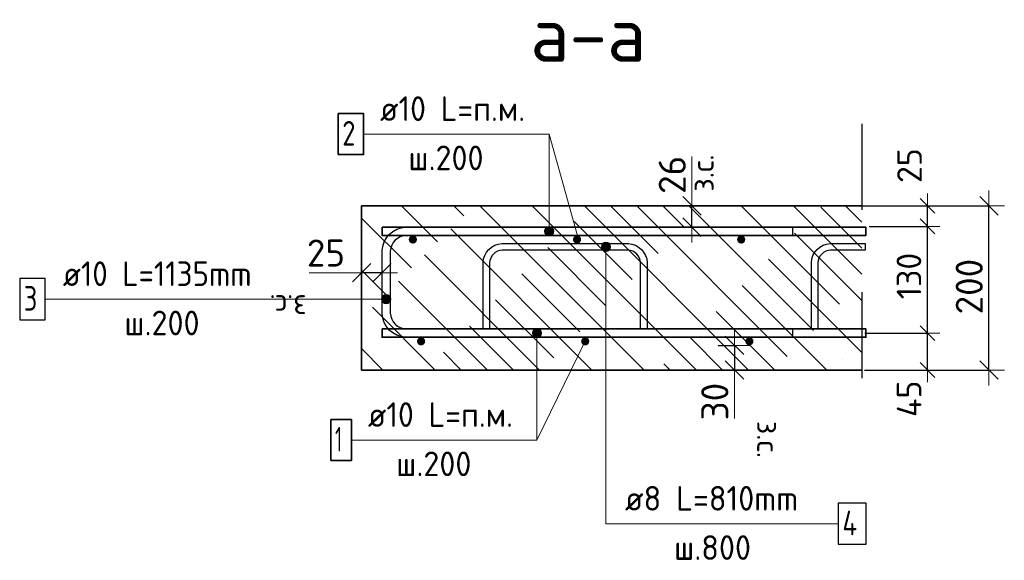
# Model space of a CAD drawing. Header units: metres. Extents: x -38 to 89, y -15 to 19.
# Tile 109 of 120: x 71.745 to 72.944, y 8.085 to 8.744. Entities that reach past the tile are written whole.
import ezdxf

# ---------------------------------------------------------------- set-up
doc = ezdxf.new("R2010")
doc.units = ezdxf.units.M
doc.header["$PDMODE"] = 65
doc.linetypes.add('______4', pattern=[0.135, 0.105, -0.03])
for name, color, linetype, lineweight in [('XR$5$Арм. стержнями верхней зоны', 180, 'Continuous', 35), ('XR$5$Арм. стержнями нижней зоны', 180, 'Continuous', 35), ('XR$5$Арм.стержн. Арматура края', 96, 'Continuous', 35), ('XR$5$ВК__отв в полу 1-2 эт', 220, 'Continuous', 25), ('XR$5$Размерная линия (1)', 7, 'Continuous', 13), ('XR$5$Размерная линия_ общее', 7, 'Continuous', 13)]:
    doc.layers.add(name, color=color, linetype=linetype, lineweight=lineweight)
doc.layers.add('XR$5$Арм.стержн. Фиксатор', color=7, linetype='Continuous', lineweight=35, true_color=0x501e0f)
doc.styles.add('ISOCPEUR', font='txt')
doc.dimstyles.new('DIMSTYLE_15', dxfattribs={"dimtxt": 0.033, "dimasz": 0.0375, "dimexe": 0, "dimexo": 0, "dimgap": 0.0165, "dimtad": 2, "dimdec": 0, "dimlfac": 1000, "dimrnd": 1, "dimzin": 12, "dimdsep": 46, "dimtxsty": 'ISOCPEUR', "dimblk1": 'ALL_ML_STRICH', "dimblk2": 'ALL_ML_STRICH', "dimsah": 1, "dimcen": 0, "dimclrd": 7, "dimclre": 256, "dimclrt": 7, "dimadec": 0, "dimazin": 0, "dimtfac": 1, "dimtdec": 0, "dimtix": 1, "dimtmove": 2, "dimatfit": 3, "dimfxl": 0, "dimtzin": 0, "dimlwd": 0, "dimlwe": -3, "dimarcsym": 0})
doc.dimstyles.new('DIMSTYLE_21', dxfattribs={"dimtxt": 0.03, "dimasz": 0.03, "dimexe": 0, "dimexo": 0, "dimgap": 0.015, "dimtad": 2, "dimdec": 0, "dimlfac": 1000, "dimrnd": 1, "dimzin": 12, "dimdsep": 46, "dimtxsty": 'ISOCPEUR', "dimblk1": 'ALL_ML_STRICH', "dimblk2": 'ALL_ML_STRICH', "dimsah": 1, "dimcen": 0, "dimclrd": 7, "dimclre": 256, "dimclrt": 7, "dimadec": 0, "dimazin": 0, "dimtfac": 1, "dimtdec": 0, "dimtix": 1, "dimtmove": 2, "dimatfit": 3, "dimfxl": 0, "dimtvp": 1.2, "dimtzin": 0, "dimlwd": 0, "dimlwe": -3, "dimarcsym": 0})
doc.dimstyles.new('DIMSTYLE_22', dxfattribs={"dimtxt": 0.03, "dimasz": 0.03, "dimexe": 0, "dimexo": 0, "dimgap": 0.015, "dimtad": 2, "dimdec": 0, "dimlfac": 1000, "dimrnd": 1, "dimzin": 12, "dimdsep": 46, "dimtxsty": 'ISOCPEUR', "dimblk1": 'ALL_ML_STRICH', "dimblk2": 'ALL_ML_STRICH', "dimsah": 1, "dimcen": 0, "dimclrd": 7, "dimclre": 256, "dimclrt": 7, "dimadec": 0, "dimazin": 0, "dimtfac": 1, "dimtdec": 0, "dimtix": 1, "dimtmove": 2, "dimatfit": 3, "dimfxl": 0, "dimtzin": 0, "dimlwd": 0, "dimlwe": -3, "dimarcsym": 0})
doc.dimstyles.new('DIMSTYLE_23', dxfattribs={"dimtxt": 0.03, "dimasz": 0.03, "dimexe": 0, "dimexo": 0, "dimgap": 0.015, "dimtad": 2, "dimdec": 0, "dimlfac": 1000, "dimrnd": 1, "dimzin": 12, "dimdsep": 46, "dimtxsty": 'ISOCPEUR', "dimblk1": 'ALL_ML_STRICH', "dimblk2": 'ALL_ML_STRICH', "dimsah": 1, "dimcen": 0, "dimclrd": 7, "dimclre": 256, "dimclrt": 7, "dimadec": 0, "dimazin": 0, "dimtfac": 1, "dimtdec": 0, "dimtix": 1, "dimtmove": 2, "dimatfit": 3, "dimfxl": 0, "dimtvp": 1.2, "dimtzin": 0, "dimlwd": 0, "dimlwe": -3, "dimarcsym": 0})
doc.dimstyles.new('DIMSTYLE_24', dxfattribs={"dimtxt": 0.033, "dimasz": 0.0375, "dimexe": 0, "dimexo": 0, "dimgap": 0.0165, "dimtad": 2, "dimdec": 0, "dimlfac": 1000, "dimrnd": 1, "dimzin": 12, "dimdsep": 46, "dimtxsty": 'ISOCPEUR', "dimblk1": 'ALL_ML_STRICH', "dimblk2": 'ALL_ML_STRICH', "dimsah": 1, "dimcen": 0, "dimclrd": 7, "dimclre": 256, "dimclrt": 7, "dimadec": 0, "dimazin": 0, "dimtfac": 1, "dimtdec": 0, "dimtix": 1, "dimtmove": 2, "dimatfit": 3, "dimfxl": 0, "dimtvp": 1.2, "dimtzin": 0, "dimlwd": 0, "dimlwe": -3, "dimarcsym": 0})
doc.dimstyles.new('DIMSTYLE_25', dxfattribs={"dimtxt": 0.033, "dimasz": 0.0375, "dimexe": 0, "dimexo": 0, "dimgap": 0.0165, "dimtad": 2, "dimdec": 0, "dimlfac": 1000, "dimrnd": 1, "dimzin": 12, "dimdsep": 46, "dimtxsty": 'ISOCPEUR', "dimblk1": 'ALL_ML_STRICH', "dimblk2": 'ALL_ML_STRICH', "dimsah": 1, "dimcen": 0, "dimclrd": 7, "dimclre": 256, "dimclrt": 7, "dimadec": 0, "dimazin": 0, "dimtfac": 1, "dimtdec": 0, "dimtix": 1, "dimtmove": 2, "dimatfit": 3, "dimfxl": 0, "dimtvp": 1.2, "dimtzin": 0, "dimlwd": 0, "dimlwe": -3, "dimarcsym": 0})

# ---------------------------------------------------------------- blocks, each defined once
blk = doc.blocks.new('ALL_ML_STRICH')
at = {"color": 0, "linetype": 'ByBlock', "lineweight": -2}
for p, q in [((0, -0.5), (0, 0.5)), ((-1, 0), (0.5, 0)), ((-0.3, -0.3), (0.3, 0.3))]:
    blk.add_line(p, q, dxfattribs=at)
blk = doc.blocks.new('*D682')
at = {"layer": 'DEFPOINTS', "color": 7, "linetype": 'Continuous', "lineweight": 13, "transparency": 33554687}
for p in [(72.7546, 8.3618), (72.7708, 8.3168), (72.8507, 8.3168)]:
    blk.add_point(p, dxfattribs=at)
at = {"layer": 'XR$5$Размерная линия (1)', "color": 9, "linetype": 'Continuous', "lineweight": -2, "true_color": 0xc7c7c7, "transparency": 33554687}
for p, q in [((72.7746, 8.3618), (72.8507, 8.3618)), ((72.7908, 8.3168), (72.8507, 8.3168))]:
    blk.add_line(p, q, dxfattribs=at)
at = {"layer": 'XR$5$Размерная линия (1)', "color": 7, "linetype": 'Continuous', "lineweight": -2, "transparency": 33554687}
blk.add_line((72.8507, 8.3168), (72.8507, 8.3618), dxfattribs=at)
at = {"layer": 'XR$5$Размерная линия (1)', "color": 7, "linetype": 'Continuous', "lineweight": 13, "transparency": 33554687, "xscale": 0.03, "yscale": 0.03, "zscale": 0.03}
for p, rotation in [((72.8507, 8.3618), 90), ((72.8507, 8.3168), 270)]:
    blk.add_blockref('ALL_ML_STRICH', p, dxfattribs=dict(at, rotation=rotation))
at = {"layer": 'XR$5$Размерная линия (1)', "color": 7, "linetype": 'Continuous', "lineweight": 13, "transparency": 33554687, "insert": (72.8284, 8.2817), "char_height": 0.03, "width": 0.06, "attachment_point": 5, "rotation": 90, "style": 'ISOCPEUR'}
blk.add_mtext('\\A1;{45}', dxfattribs=at)
blk = doc.blocks.new('*D683')
at = {"layer": 'DEFPOINTS', "color": 7, "linetype": 'Continuous', "lineweight": 13, "transparency": 33554687}
for p in [(72.7596, 8.4918), (72.7546, 8.3618), (72.8507, 8.3618)]:
    blk.add_point(p, dxfattribs=at)
at = {"layer": 'XR$5$Размерная линия (1)', "color": 9, "linetype": 'Continuous', "lineweight": -2, "true_color": 0xc7c7c7, "transparency": 33554687}
for p, q in [((72.7796, 8.4918), (72.8507, 8.4918)), ((72.7746, 8.3618), (72.8507, 8.3618))]:
    blk.add_line(p, q, dxfattribs=at)
at = {"layer": 'XR$5$Размерная линия (1)', "color": 7, "linetype": 'Continuous', "lineweight": -2, "transparency": 33554687}
blk.add_line((72.8507, 8.3618), (72.8507, 8.4918), dxfattribs=at)
at = {"layer": 'XR$5$Размерная линия (1)', "color": 7, "linetype": 'Continuous', "lineweight": 13, "transparency": 33554687, "xscale": 0.03, "yscale": 0.03, "zscale": 0.03}
for p, rotation in [((72.8507, 8.4918), 90), ((72.8507, 8.3618), 270)]:
    blk.add_blockref('ALL_ML_STRICH', p, dxfattribs=dict(at, rotation=rotation))
at = {"layer": 'XR$5$Размерная линия (1)', "color": 7, "linetype": 'Continuous', "lineweight": 13, "transparency": 33554687, "insert": (72.8282, 8.4313), "char_height": 0.03, "width": 0.09, "attachment_point": 5, "rotation": 90, "style": 'ISOCPEUR'}
blk.add_mtext('\\A1;{130}', dxfattribs=at)
blk = doc.blocks.new('*D684')
at = {"layer": 'DEFPOINTS', "color": 7, "linetype": 'Continuous', "lineweight": 13, "transparency": 33554687}
for p in [(72.7471, 8.5168), (72.7596, 8.4918), (72.8507, 8.4918)]:
    blk.add_point(p, dxfattribs=at)
at = {"layer": 'XR$5$Размерная линия (1)', "color": 9, "linetype": 'Continuous', "lineweight": -2, "true_color": 0xc7c7c7, "transparency": 33554687}
for p, q in [((72.7671, 8.5168), (72.8507, 8.5168)), ((72.7796, 8.4918), (72.8507, 8.4918))]:
    blk.add_line(p, q, dxfattribs=at)
at = {"layer": 'XR$5$Размерная линия (1)', "color": 7, "linetype": 'Continuous', "lineweight": -2, "transparency": 33554687}
blk.add_line((72.8507, 8.4918), (72.8507, 8.5168), dxfattribs=at)
at = {"layer": 'XR$5$Размерная линия (1)', "color": 7, "linetype": 'Continuous', "lineweight": 13, "transparency": 33554687, "xscale": 0.03, "yscale": 0.03, "zscale": 0.03}
for p, rotation in [((72.8507, 8.5168), 90), ((72.8507, 8.4918), 270)]:
    blk.add_blockref('ALL_ML_STRICH', p, dxfattribs=dict(at, rotation=rotation))
at = {"layer": 'XR$5$Размерная линия (1)', "color": 7, "linetype": 'Continuous', "lineweight": 13, "transparency": 33554687, "insert": (72.8289, 8.5658), "char_height": 0.03, "width": 0.06, "attachment_point": 5, "rotation": 90, "style": 'ISOCPEUR'}
blk.add_mtext('\\A1;{25}', dxfattribs=at)
blk = doc.blocks.new('*D685')
at = {"layer": 'DEFPOINTS', "color": 7, "linetype": 'Continuous', "lineweight": 13, "transparency": 33554687}
for p in [(72.7541, 8.5168), (72.7541, 8.3168), (72.9257, 8.3168)]:
    blk.add_point(p, dxfattribs=at)
at = {"layer": 'XR$5$Размерная линия_ общее', "color": 253, "linetype": 'Continuous', "lineweight": -2, "true_color": 0xa0a0a0, "transparency": 33554687}
for p, q in [((72.7741, 8.5168), (72.9257, 8.5168)), ((72.7741, 8.3168), (72.9257, 8.3168))]:
    blk.add_line(p, q, dxfattribs=at)
at = {"layer": 'XR$5$Размерная линия_ общее', "color": 7, "linetype": 'Continuous', "lineweight": -2, "transparency": 33554687}
blk.add_line((72.9257, 8.3168), (72.9257, 8.5168), dxfattribs=at)
at = {"layer": 'XR$5$Размерная линия_ общее', "color": 7, "linetype": 'Continuous', "lineweight": 13, "transparency": 33554687, "xscale": 0.0375, "yscale": 0.0375, "zscale": 0.0375}
for p, rotation in [((72.9257, 8.5168), 90), ((72.9257, 8.3168), 270)]:
    blk.add_blockref('ALL_ML_STRICH', p, dxfattribs=dict(at, rotation=rotation))
at = {"layer": 'XR$5$Размерная линия_ общее', "color": 7, "linetype": 'Continuous', "lineweight": 13, "transparency": 33554687, "insert": (72.9017, 8.4184), "char_height": 0.033, "width": 0.099, "attachment_point": 5, "rotation": 90, "style": 'ISOCPEUR'}
blk.add_mtext('\\A1;{200}', dxfattribs=at)
blk = doc.blocks.new('*D686')
at = {"layer": 'DEFPOINTS', "color": 7, "linetype": 'Continuous', "lineweight": 13, "transparency": 33554687}
for p in [(72.5757, 8.3468), (72.6157, 8.3468), (72.5757, 8.3168)]:
    blk.add_point(p, dxfattribs=at)
at = {"layer": 'XR$5$Размерная линия_ общее', "color": 253, "linetype": 'Continuous', "lineweight": -2, "true_color": 0xa0a0a0, "transparency": 33554687}
for p, q in [((72.5957, 8.3468), (72.6157, 8.3468)), ((72.5957, 8.3168), (72.6157, 8.3168))]:
    blk.add_line(p, q, dxfattribs=at)
at = {"layer": 'XR$5$Размерная линия_ общее', "color": 7, "linetype": 'Continuous', "lineweight": -2, "transparency": 33554687}
blk.add_line((72.6157, 8.3468), (72.6157, 8.3168), dxfattribs=at)
at = {"layer": 'XR$5$Размерная линия_ общее', "color": 7, "linetype": 'Continuous', "lineweight": 13, "transparency": 33554687, "xscale": 0.0375, "yscale": 0.0375, "zscale": 0.0375}
for p, rotation in [((72.6157, 8.3468), 90), ((72.6157, 8.3168), 270)]:
    blk.add_blockref('ALL_ML_STRICH', p, dxfattribs=dict(at, rotation=rotation))
at = {"layer": 'XR$5$Размерная линия_ общее', "color": 7, "linetype": 'Continuous', "lineweight": 13, "transparency": 33554687, "insert": (72.5917, 8.2783), "char_height": 0.033, "width": 0.066, "attachment_point": 5, "rotation": 90, "style": 'ISOCPEUR'}
blk.add_mtext('\\A1;{30}', dxfattribs=at)
at = {"layer": 'XR$5$Размерная линия_ общее', "color": 7, "linetype": 'Continuous', "lineweight": 13, "transparency": 33554687, "insert": (72.6702, 8.2548), "char_height": 0.027, "width": 0.00135, "attachment_point": 1, "rotation": 270, "line_spacing_factor": 0.60241, "style": 'ISOCPEUR'}
blk.add_mtext('з.с.', dxfattribs=at)
blk = doc.blocks.new('*D687')
at = {"layer": 'DEFPOINTS', "color": 7, "linetype": 'Continuous', "lineweight": 13, "transparency": 33554687}
for p in [(72.1863, 8.4353), (72.1863, 8.4003), (72.1613, 8.3953)]:
    blk.add_point(p, dxfattribs=at)
at = {"layer": 'XR$5$Размерная линия_ общее', "color": 253, "linetype": 'Continuous', "lineweight": -2, "true_color": 0xa0a0a0, "transparency": 33554687}
for p, q in [((72.1613, 8.4153), (72.1613, 8.4353)), ((72.1863, 8.4203), (72.1863, 8.4353))]:
    blk.add_line(p, q, dxfattribs=at)
at = {"layer": 'XR$5$Размерная линия_ общее', "color": 7, "linetype": 'Continuous', "lineweight": -2, "transparency": 33554687}
blk.add_line((72.1863, 8.4353), (72.1613, 8.4353), dxfattribs=at)
at = {"layer": 'XR$5$Размерная линия_ общее', "color": 7, "linetype": 'Continuous', "lineweight": 13, "transparency": 33554687, "xscale": 0.0375, "yscale": 0.0375, "zscale": 0.0375}
for p, rotation in [((72.1613, 8.4353), 180), ((72.1863, 8.4353), 360)]:
    blk.add_blockref('ALL_ML_STRICH', p, dxfattribs=dict(at, rotation=rotation))
at = {"layer": 'XR$5$Размерная линия_ общее', "color": 7, "linetype": 'Continuous', "lineweight": 13, "transparency": 33554687, "insert": (72.1179, 8.4593), "char_height": 0.033, "width": 0.066, "attachment_point": 5, "style": 'ISOCPEUR'}
blk.add_mtext('\\A1;{25}', dxfattribs=at)
at = {"layer": 'XR$5$Размерная линия_ общее', "color": 7, "linetype": 'Continuous', "lineweight": 13, "transparency": 33554687, "insert": (72.0943, 8.3811), "char_height": 0.027, "width": 0.00135, "attachment_point": 1, "rotation": 180, "line_spacing_factor": 0.60241, "style": 'ISOCPEUR'}
blk.add_mtext('з.с.', dxfattribs=at)
blk = doc.blocks.new('*D831')
at = {"layer": 'DEFPOINTS', "color": 7, "linetype": 'Continuous', "lineweight": 13, "transparency": 33554687}
for p in [(72.5238, 8.5168), (72.5238, 8.4908), (72.5638, 8.4908)]:
    blk.add_point(p, dxfattribs=at)
at = {"layer": 'XR$5$Размерная линия_ общее', "color": 253, "linetype": 'Continuous', "lineweight": -2, "true_color": 0xa0a0a0, "transparency": 33554687}
for p, q in [((72.5438, 8.5168), (72.5638, 8.5168)), ((72.5438, 8.4908), (72.5638, 8.4908))]:
    blk.add_line(p, q, dxfattribs=at)
at = {"layer": 'XR$5$Размерная линия_ общее', "color": 7, "linetype": 'Continuous', "lineweight": -2, "transparency": 33554687}
blk.add_line((72.5638, 8.4908), (72.5638, 8.5168), dxfattribs=at)
at = {"layer": 'XR$5$Размерная линия_ общее', "color": 7, "linetype": 'Continuous', "lineweight": 13, "transparency": 33554687, "xscale": 0.0375, "yscale": 0.0375, "zscale": 0.0375}
for p, rotation in [((72.5638, 8.5168), 90), ((72.5638, 8.4908), 270)]:
    blk.add_blockref('ALL_ML_STRICH', p, dxfattribs=dict(at, rotation=rotation))
at = {"layer": 'XR$5$Размерная линия_ общее', "color": 7, "linetype": 'Continuous', "lineweight": 13, "transparency": 33554687, "insert": (72.5633, 8.5341), "char_height": 0.027, "width": 0.00135, "attachment_point": 1, "rotation": 90, "line_spacing_factor": 0.60241, "style": 'ISOCPEUR'}
blk.add_mtext('з.с.', dxfattribs=at)
at = {"layer": 'XR$5$Размерная линия_ общее', "color": 7, "linetype": 'Continuous', "lineweight": 13, "transparency": 33554687, "insert": (72.5398, 8.5545), "char_height": 0.033, "width": 0.066, "attachment_point": 5, "rotation": 90, "style": 'ISOCPEUR'}
blk.add_mtext('\\A1;{26}', dxfattribs=at)

msp = doc.modelspace()

# ---------------------------------------------------------------- hatches: boundary and pattern name
at = {"linetype": 'Continuous', "lineweight": 13, "transparency": 33554687}
h = msp.add_hatch(dxfattribs=at)
h.set_pattern_fill('__________540', scale=0.015, style=0, pattern_type=2)
h.set_pattern_definition([(135, (0, 0), (-0.031819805, -0.031819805), [0.4, -0.05, 0, -0.05]), (135, (-0.01591, -0.01591), (-0.031819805, -0.031819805), [0.8, -0.1, 0.1, -0.1])])
h.paths.add_polyline_path([(72.1613, 8.5168), (72.1613, 8.3168), (72.7708, 8.3168), (72.7708, 8.5168)], flags=0)
at = {"layer": 'XR$5$Арм. стержнями верхней зоны', "linetype": 'Continuous', "lineweight": 13, "transparency": 33554687}
for points in [[(72.3947, 8.4886), (72.385, 8.4886), (72.3842, 8.4858)], [(72.3947, 8.4886), (72.3842, 8.4858), (72.3954, 8.4858)], [(72.3954, 8.4858), (72.3842, 8.4858), (72.385, 8.4829)], [(72.3926, 8.4906), (72.387, 8.4906), (72.385, 8.4886)], [(72.3926, 8.4906), (72.385, 8.4886), (72.3947, 8.4886)], [(72.3954, 8.4858), (72.385, 8.4829), (72.3947, 8.4829)], [(72.3947, 8.4829), (72.385, 8.4829), (72.387, 8.4809)], [(72.387, 8.4906), (72.3926, 8.4906), (72.3898, 8.4914)], [(72.3947, 8.4829), (72.387, 8.4809), (72.3926, 8.4809)], [(72.3926, 8.4809), (72.387, 8.4809), (72.3898, 8.4801)]]:
    msp.add_hatch(color=7, dxfattribs=at).paths.add_polyline_path(points)
at = {"layer": 'XR$5$Арм. стержнями верхней зоны', "linetype": 'Continuous', "lineweight": 35, "transparency": 33554687}
for points in [[(72.2288, 8.4758), (72.2284, 8.4777), (72.2274, 8.4793), (72.2257, 8.4804), (72.2238, 8.4808), (72.2219, 8.4804), (72.2203, 8.4793), (72.2192, 8.4777), (72.2188, 8.4758), (72.2192, 8.4738), (72.2203, 8.4722), (72.2219, 8.4711), (72.2238, 8.4708), (72.2257, 8.4711), (72.2274, 8.4722), (72.2284, 8.4738)], [(72.4288, 8.4758), (72.4284, 8.4777), (72.4274, 8.4793), (72.4257, 8.4804), (72.4238, 8.4808), (72.4219, 8.4804), (72.4203, 8.4793), (72.4192, 8.4777), (72.4188, 8.4758), (72.4192, 8.4738), (72.4203, 8.4722), (72.4219, 8.4711), (72.4238, 8.4708), (72.4257, 8.4711), (72.4274, 8.4722), (72.4284, 8.4738)], [(72.6288, 8.4758), (72.6284, 8.4777), (72.6274, 8.4793), (72.6257, 8.4804), (72.6238, 8.4808), (72.6219, 8.4804), (72.6203, 8.4793), (72.6192, 8.4777), (72.6188, 8.4758), (72.6192, 8.4738), (72.6203, 8.4722), (72.6219, 8.4711), (72.6238, 8.4708), (72.6257, 8.4711), (72.6274, 8.4722), (72.6284, 8.4738)]]:
    msp.add_hatch(color=4, dxfattribs=at).paths.add_polyline_path(points)
at = {"layer": 'XR$5$Арм. стержнями нижней зоны', "linetype": 'Continuous', "lineweight": 13, "transparency": 33554687}
for points in [[(72.3694, 8.3618), (72.3806, 8.3618), (72.3798, 8.3646)], [(72.3694, 8.3618), (72.3798, 8.3646), (72.3702, 8.3646)], [(72.3702, 8.3589), (72.3806, 8.3618), (72.3694, 8.3618)], [(72.3702, 8.3646), (72.3798, 8.3646), (72.3778, 8.3666)], [(72.3702, 8.3646), (72.3778, 8.3666), (72.3722, 8.3666)], [(72.3702, 8.3589), (72.3798, 8.3589), (72.3806, 8.3618)], [(72.3722, 8.3666), (72.3778, 8.3666), (72.375, 8.3674)], [(72.3722, 8.3569), (72.3798, 8.3589), (72.3702, 8.3589)], [(72.3722, 8.3569), (72.3778, 8.3569), (72.3798, 8.3589)], [(72.3778, 8.3569), (72.3722, 8.3569), (72.375, 8.3561)]]:
    msp.add_hatch(color=7, dxfattribs=at).paths.add_polyline_path(points)
at = {"layer": 'XR$5$Арм. стержнями нижней зоны', "linetype": 'Continuous', "lineweight": 35, "transparency": 33554687}
for points in [[(72.2388, 8.3518), (72.2384, 8.3537), (72.2374, 8.3553), (72.2357, 8.3564), (72.2338, 8.3568), (72.2319, 8.3564), (72.2303, 8.3553), (72.2292, 8.3537), (72.2288, 8.3518), (72.2292, 8.3498), (72.2303, 8.3482), (72.2319, 8.3471), (72.2338, 8.3468), (72.2357, 8.3471), (72.2374, 8.3482), (72.2384, 8.3498)], [(72.4388, 8.3518), (72.4384, 8.3537), (72.4374, 8.3553), (72.4357, 8.3564), (72.4338, 8.3568), (72.4319, 8.3564), (72.4303, 8.3553), (72.4292, 8.3537), (72.4288, 8.3518), (72.4292, 8.3498), (72.4303, 8.3482), (72.4319, 8.3471), (72.4338, 8.3468), (72.4357, 8.3471), (72.4374, 8.3482), (72.4384, 8.3498)], [(72.6388, 8.3518), (72.6384, 8.3537), (72.6374, 8.3553), (72.6357, 8.3564), (72.6338, 8.3568), (72.6319, 8.3564), (72.6303, 8.3553), (72.6292, 8.3537), (72.6288, 8.3518), (72.6292, 8.3498), (72.6303, 8.3482), (72.6319, 8.3471), (72.6338, 8.3468), (72.6357, 8.3471), (72.6374, 8.3482), (72.6384, 8.3498)]]:
    msp.add_hatch(color=4, dxfattribs=at).paths.add_polyline_path(points)
at = {"layer": 'XR$5$Арм.стержн. Арматура края', "linetype": 'Continuous', "lineweight": 13, "transparency": 33554687}
for points in [[(72.1865, 8.4003), (72.1865, 8.4059), (72.1857, 8.4031)], [(72.1865, 8.4059), (72.1885, 8.3982), (72.1885, 8.4079)], [(72.1865, 8.4059), (72.1865, 8.4003), (72.1885, 8.3982)], [(72.1885, 8.4079), (72.1913, 8.3975), (72.1913, 8.4087)], [(72.1885, 8.4079), (72.1885, 8.3982), (72.1913, 8.3975)], [(72.1913, 8.4087), (72.1913, 8.3975), (72.1941, 8.3982)], [(72.1913, 8.4087), (72.1941, 8.3982), (72.1941, 8.4079)], [(72.1941, 8.4079), (72.1941, 8.3982), (72.1962, 8.4003)], [(72.1941, 8.4079), (72.1962, 8.4003), (72.1962, 8.4059)], [(72.1962, 8.4059), (72.1962, 8.4003), (72.197, 8.4031)]]:
    msp.add_hatch(color=7, dxfattribs=at).paths.add_polyline_path(points)
at = {"layer": 'XR$5$Арм.стержн. Фиксатор', "linetype": 'Continuous', "lineweight": 13, "transparency": 33554687}
for points in [[(72.4534, 8.4668), (72.4647, 8.4668), (72.4639, 8.4696)], [(72.4534, 8.4668), (72.4639, 8.4696), (72.4542, 8.4696)], [(72.4542, 8.4696), (72.4639, 8.4696), (72.4619, 8.4716)], [(72.4542, 8.4696), (72.4619, 8.4716), (72.4563, 8.4716)], [(72.4563, 8.4716), (72.4619, 8.4716), (72.4591, 8.4724)], [(72.4542, 8.4639), (72.4647, 8.4668), (72.4534, 8.4668)], [(72.4542, 8.4639), (72.4639, 8.4639), (72.4647, 8.4668)], [(72.4563, 8.4619), (72.4639, 8.4639), (72.4542, 8.4639)], [(72.4563, 8.4619), (72.4619, 8.4619), (72.4639, 8.4639)], [(72.4619, 8.4619), (72.4563, 8.4619), (72.4591, 8.4611)]]:
    msp.add_hatch(color=7, dxfattribs=at).paths.add_polyline_path(points)

# ---------------------------------------------------------------- linework, layer by layer
at = {"color": 7, "linetype": '______4', "lineweight": 25, "transparency": 33554687}
msp.add_line((72.7708, 8.6168), (72.7708, 8.2168), dxfattribs=at)
at = {"color": 7, "linetype": 'Continuous', "lineweight": 13, "transparency": 33554687}
for p, q in [((72.5638, 8.5168), (72.5638, 8.5768)), ((72.1613, 8.4353), (72.0973, 8.4353)), ((72.6157, 8.3168), (72.6157, 8.2578))]:
    msp.add_line(p, q, dxfattribs=at)
at = {"color": 7, "linetype": 'Continuous', "lineweight": 35, "transparency": 33554687}
for p, q in [((72.1613, 8.5168), (72.1613, 8.3168)), ((72.7708, 8.5168), (72.1613, 8.5168)), ((72.1613, 8.3168), (72.7708, 8.3168))]:
    msp.add_line(p, q, dxfattribs=at)
at = {"layer": 'XR$5$Арм. стержнями верхней зоны', "color": 7, "linetype": 'Continuous', "lineweight": 13, "transparency": 33554687}
for p, q in [((72.1638, 8.6042), (72.3898, 8.6042)), ((72.3898, 8.6042), (72.3898, 8.4858)), ((72.3842, 8.4858), (72.3842, 8.4858)), ((72.3898, 8.4914), (72.3898, 8.4914)), ((72.3954, 8.4858), (72.3954, 8.4858)), ((72.3898, 8.4801), (72.3898, 8.4801))]:
    msp.add_line(p, q, dxfattribs=at)
at = {"layer": 'XR$5$Арм. стержнями верхней зоны', "color": 7, "linetype": 'Continuous', "lineweight": 35, "transparency": 33554687}
msp.add_lwpolyline([(72.1328, 8.5792), (72.1638, 8.5792), (72.1638, 8.6292), (72.1328, 8.6292), (72.1328, 8.5792)], dxfattribs=at)
at = {"layer": 'XR$5$Арм. стержнями верхней зоны', "color": 4, "linetype": 'Continuous', "lineweight": 35, "transparency": 33554687}
msp.add_lwpolyline([(72.1863, 8.4908), (72.7758, 8.4908), (72.7758, 8.4808), (72.1863, 8.4808), (72.1863, 8.4908)], dxfattribs=at)
msp.add_lwpolyline([(72.1863, 8.4908), (72.7758, 8.4908), (72.7758, 8.4808), (72.1863, 8.4808), (72.1863, 8.4908)], dxfattribs=at)
at = {"layer": 'XR$5$Арм. стержнями верхней зоны', "color": 7, "linetype": 'Continuous', "lineweight": 13, "transparency": 33554687}
msp.add_circle((72.3898, 8.4858), 0.00563, dxfattribs=at)
at = {"layer": 'XR$5$Арм. стержнями нижней зоны', "color": 7, "linetype": 'Continuous', "lineweight": 13, "transparency": 33554687}
for p, q in [((72.3694, 8.3618), (72.3694, 8.3618)), ((72.375, 8.3674), (72.375, 8.3674)), ((72.375, 8.2315), (72.375, 8.3618)), ((72.3806, 8.3618), (72.3806, 8.3618)), ((72.375, 8.3561), (72.375, 8.3561)), ((72.149, 8.2315), (72.375, 8.2315))]:
    msp.add_line(p, q, dxfattribs=at)
at = {"layer": 'XR$5$Арм. стержнями нижней зоны', "color": 4, "linetype": 'Continuous', "lineweight": 35, "transparency": 33554687}
msp.add_lwpolyline([(72.1863, 8.3668), (72.7758, 8.3668), (72.7758, 8.3568), (72.1863, 8.3568), (72.1863, 8.3668)], dxfattribs=at)
msp.add_lwpolyline([(72.1863, 8.3668), (72.7758, 8.3668), (72.7758, 8.3568), (72.1863, 8.3568), (72.1863, 8.3668)], dxfattribs=at)
at = {"layer": 'XR$5$Арм. стержнями нижней зоны', "color": 7, "linetype": 'Continuous', "lineweight": 35, "transparency": 33554687}
msp.add_lwpolyline([(72.124, 8.2065), (72.149, 8.2065), (72.149, 8.2565), (72.124, 8.2565), (72.124, 8.2065)], dxfattribs=at)
at = {"layer": 'XR$5$Арм. стержнями нижней зоны', "color": 7, "linetype": 'Continuous', "lineweight": 13, "transparency": 33554687}
msp.add_circle((72.375, 8.3618), 0.00563, dxfattribs=at)
at = {"layer": 'XR$5$Арм.стержн. Арматура края', "color": 7, "linetype": 'Continuous', "lineweight": 13, "transparency": 33554687}
for p, q in [((71.7758, 8.4031), (72.0858, 8.4031)), ((72.0858, 8.4031), (72.1913, 8.4031)), ((72.1857, 8.4031), (72.1857, 8.4031)), ((72.1913, 8.4087), (72.1913, 8.4087)), ((72.197, 8.4031), (72.197, 8.4031)), ((72.1913, 8.3975), (72.1913, 8.3975))]:
    msp.add_line(p, q, dxfattribs=at)
at = {"layer": 'XR$5$Арм.стержн. Арматура края', "color": 4, "linetype": 'Continuous', "lineweight": 25, "transparency": 33554687}
msp.add_lwpolyline([(72.6863, 8.3568), (72.2149, 8.3568), (72.2097, 8.3575), (72.2042, 8.3593), (72.1992, 8.3621), (72.1951, 8.3655), (72.1917, 8.3697), (72.1888, 8.3747), (72.1871, 8.3801), (72.1863, 8.3853), (72.1863, 8.4622), (72.1871, 8.4674), (72.1888, 8.4728), (72.1917, 8.4779), (72.1951, 8.482), (72.1992, 8.4854), (72.2042, 8.4882), (72.2097, 8.49), (72.2149, 8.4908), (72.6863, 8.4908), (72.6863, 8.4808), (72.2156, 8.4808), (72.212, 8.4802), (72.2083, 8.479), (72.2049, 8.4772), (72.2022, 8.4749), (72.1999, 8.4722), (72.198, 8.4688), (72.1968, 8.4651), (72.1963, 8.4615), (72.1963, 8.386), (72.1968, 8.3824), (72.198, 8.3787), (72.1999, 8.3753), (72.2022, 8.3726), (72.2049, 8.3703), (72.2083, 8.3685), (72.212, 8.3673), (72.2156, 8.3668), (72.6863, 8.3668), (72.6863, 8.3568)], dxfattribs=at)
msp.add_lwpolyline([(72.6863, 8.3568), (72.2149, 8.3568), (72.2097, 8.3575), (72.2042, 8.3593), (72.1992, 8.3621), (72.1951, 8.3655), (72.1917, 8.3697), (72.1888, 8.3747), (72.1871, 8.3801), (72.1863, 8.3853), (72.1863, 8.4622), (72.1871, 8.4674), (72.1888, 8.4728), (72.1917, 8.4779), (72.1951, 8.482), (72.1992, 8.4854), (72.2042, 8.4882), (72.2097, 8.49), (72.2149, 8.4908), (72.6863, 8.4908), (72.6863, 8.4808), (72.2156, 8.4808), (72.212, 8.4802), (72.2083, 8.479), (72.2049, 8.4772), (72.2022, 8.4749), (72.1999, 8.4722), (72.198, 8.4688), (72.1968, 8.4651), (72.1963, 8.4615), (72.1963, 8.386), (72.1968, 8.3824), (72.198, 8.3787), (72.1999, 8.3753), (72.2022, 8.3726), (72.2049, 8.3703), (72.2083, 8.3685), (72.212, 8.3673), (72.2156, 8.3668), (72.6863, 8.3668), (72.6863, 8.3568)], dxfattribs=at)
at = {"layer": 'XR$5$Арм.стержн. Арматура края', "color": 7, "linetype": 'Continuous', "lineweight": 25, "transparency": 33554687}
msp.add_lwpolyline([(71.7448, 8.3781), (71.7758, 8.3781), (71.7758, 8.4281), (71.7448, 8.4281), (71.7448, 8.3781)], dxfattribs=at)
at = {"layer": 'XR$5$Арм.стержн. Арматура края', "color": 7, "linetype": 'Continuous', "lineweight": 13, "transparency": 33554687}
msp.add_circle((72.1913, 8.4031), 0.00563, dxfattribs=at)
at = {"layer": 'XR$5$Арм.стержн. Фиксатор', "color": 7, "linetype": 'Continuous', "lineweight": 13, "transparency": 33554687}
for p, q in [((72.4591, 8.4724), (72.4591, 8.4724)), ((72.4534, 8.4668), (72.4534, 8.4668)), ((72.4591, 8.1295), (72.4591, 8.4668)), ((72.4591, 8.4611), (72.4591, 8.4611)), ((72.4647, 8.4668), (72.4647, 8.4668)), ((72.4591, 8.1295), (72.7421, 8.1295))]:
    msp.add_line(p, q, dxfattribs=at)
at = {"layer": 'XR$5$Арм.стержн. Фиксатор', "color": 40, "linetype": 'Continuous', "lineweight": 25, "transparency": 33554687}
for points in [[(72.5013, 8.3668), (72.5013, 8.4473), (72.5009, 8.4503), (72.4999, 8.4532), (72.4984, 8.4559), (72.4966, 8.4581), (72.4944, 8.4599), (72.4917, 8.4614), (72.4888, 8.4623), (72.4859, 8.4628), (72.3327, 8.4628), (72.3298, 8.4623), (72.3268, 8.4614), (72.3241, 8.4599), (72.322, 8.4581), (72.3201, 8.4559), (72.3186, 8.4532), (72.3177, 8.4503), (72.3173, 8.4473), (72.3173, 8.3668), (72.3093, 8.3668), (72.3093, 8.4479), (72.3098, 8.4521), (72.3113, 8.4564), (72.3135, 8.4604), (72.3163, 8.4637), (72.3196, 8.4665), (72.3236, 8.4687), (72.3279, 8.4702), (72.3321, 8.4708), (72.4864, 8.4708), (72.4906, 8.4702), (72.4949, 8.4687), (72.4989, 8.4665), (72.5023, 8.4637), (72.505, 8.4604), (72.5073, 8.4564), (72.5087, 8.4521), (72.5093, 8.4479), (72.5093, 8.3668), (72.5013, 8.3668)], [(72.7748, 8.4628), (72.7327, 8.4628), (72.7298, 8.4623), (72.7268, 8.4614), (72.7241, 8.4599), (72.722, 8.4581), (72.7201, 8.4559), (72.7186, 8.4532), (72.7177, 8.4503), (72.7173, 8.4473), (72.7173, 8.3668), (72.7093, 8.3668), (72.7093, 8.4479), (72.7098, 8.4521), (72.7113, 8.4564), (72.7135, 8.4604), (72.7163, 8.4637), (72.7196, 8.4665), (72.7236, 8.4687), (72.7279, 8.4702), (72.7321, 8.4708), (72.7748, 8.4708), (72.7748, 8.4628)]]:
    msp.add_lwpolyline(points, dxfattribs=at)
at = {"layer": 'XR$5$Арм.стержн. Фиксатор', "color": 7, "linetype": 'Continuous', "lineweight": 25, "transparency": 33554687}
msp.add_lwpolyline([(72.7421, 8.1045), (72.7761, 8.1045), (72.7761, 8.1545), (72.7421, 8.1545), (72.7421, 8.1045)], dxfattribs=at)
at = {"layer": 'XR$5$Арм.стержн. Фиксатор', "color": 7, "linetype": 'Continuous', "lineweight": 13, "transparency": 33554687}
msp.add_circle((72.4591, 8.4668), 0.00563, dxfattribs=at)
at = {"layer": 'XR$5$ВК__отв в полу 1-2 эт', "color": 7, "linetype": 'Continuous', "lineweight": 13, "transparency": 33554687}
for p, q in [((72.4238, 8.4818), (72.3898, 8.6042)), ((72.4338, 8.3518), (72.375, 8.2315))]:
    msp.add_line(p, q, dxfattribs=at)

# ---------------------------------------------------------------- texts
at = {"color": 7, "linetype": 'Continuous', "lineweight": 50, "transparency": 33554687, "insert": (72.4375, 8.726), "char_height": 0.0675, "width": 0.1863, "attachment_point": 5, "style": 'ISOCPEUR'}
msp.add_mtext('\\A1;{\\fISOCPEUR|i0|b0;\\H0.067500;\\W1.000000;\\C7;а-а}\\P', dxfattribs=at)
at = {"layer": 'XR$5$Арм. стержнями верхней зоны', "color": 7, "linetype": 'Continuous', "lineweight": 25, "transparency": 33554687, "char_height": 0.03, "attachment_point": 7, "style": 'ISOCPEUR'}
for s, insert, width in [('\\W0.94;ø10 L=п.м.', (72.1838, 8.6202), 0.199983), ('\\W0.78;2', (72.1378, 8.5902), 0.032641), ('\\W0.95;ш.200 ', (72.2183, 8.5602), 0.1312)]:
    msp.add_mtext(s, dxfattribs=dict(at, insert=insert, width=width))
at = {"layer": 'XR$5$Арм. стержнями нижней зоны', "color": 7, "linetype": 'Continuous', "lineweight": 25, "transparency": 33554687, "char_height": 0.03, "attachment_point": 7, "style": 'ISOCPEUR'}
for s, insert, width in [('\\W0.94;ø10 L=п.м.', (72.169, 8.2475), 0.199983), ('\\W0.56;1', (72.129, 8.2175), 0.023333), ('\\W0.95;ш.200 ', (72.2035, 8.1875), 0.1312)]:
    msp.add_mtext(s, dxfattribs=dict(at, insert=insert, width=width))
at = {"layer": 'XR$5$Арм.стержн. Арматура края', "color": 7, "linetype": 'Continuous', "lineweight": 25, "transparency": 33554687, "char_height": 0.03, "attachment_point": 7, "style": 'ISOCPEUR'}
for s, insert, width in [('\\W0.92;ø10 L=1135mm ', (71.7973, 8.4191), 0.280669), ('\\W0.78;3', (71.7498, 8.3891), 0.032641), ('\\W0.95;ш.200 ', (71.8723, 8.3591), 0.1312)]:
    msp.add_mtext(s, dxfattribs=dict(at, insert=insert, width=width))
at = {"layer": 'XR$5$Арм.стержн. Фиксатор', "color": 7, "linetype": 'Continuous', "lineweight": 25, "transparency": 33554687, "char_height": 0.03, "attachment_point": 7, "style": 'ISOCPEUR'}
for s, insert, width in [('\\W0.95;ø8 L=810mm ', (72.4821, 8.1455), 0.251183), ('\\W0.80;4', (72.7471, 8.1155), 0.035983), ('\\W0.95;ш.800 ', (72.5421, 8.0855), 0.1312)]:
    msp.add_mtext(s, dxfattribs=dict(at, insert=insert, width=width))

# ---------------------------------------------------------------- dimensions: what is measured, and where the dimension line sits
at = {"layer": 'XR$5$Размерная линия (1)', "color": 7, "linetype": 'Continuous', "lineweight": 13, "transparency": 33554687}
for base, p1, p2, dimstyle, picture, middle in [((72.8507, 8.5168), (72.7796, 8.4918), (72.7671, 8.5168), 'DIMSTYLE_23', '*D684', (72.8289, 8.5658)), ((72.8507, 8.4918), (72.7746, 8.3618), (72.7796, 8.4918), 'DIMSTYLE_22', '*D683', (72.8282, 8.4313)), ((72.8507, 8.3618), (72.7908, 8.3168), (72.7746, 8.3618), 'DIMSTYLE_21', '*D682', (72.8284, 8.2817))]:
    dim = msp.add_linear_dim(base=base, p1=p1, p2=p2, angle=90, dimstyle=dimstyle, override={"dimpost": '<>', "dimclrd": 7, "dimclre": 9, "dimclrt": 7, "dimlwd": 0, "dimlwe": 65533}, dxfattribs=at)
    dim.commit()
    dim.dimension.update_dxf_attribs({"geometry": picture, "text_midpoint": middle, "dimtype": 160})
at = {"layer": 'XR$5$Размерная линия_ общее', "color": 7, "linetype": 'Continuous', "lineweight": 13, "transparency": 33554687}
for base, p1, p2, angle, dimstyle, picture, middle in [((72.5638, 8.5168), (72.5438, 8.4908), (72.5438, 8.5168), 90, 'DIMSTYLE_25', '*D831', (72.5398, 8.5545)), ((72.1613, 8.4353), (72.1863, 8.4203), (72.1613, 8.4153), 180, 'DIMSTYLE_25', '*D687', (72.1179, 8.4593)), ((72.6157, 8.3168), (72.5957, 8.3468), (72.5957, 8.3168), 270, 'DIMSTYLE_24', '*D686', (72.5917, 8.2783))]:
    dim = msp.add_linear_dim(base=base, p1=p1, p2=p2, angle=angle, text='<>\\Xз.с.', dimstyle=dimstyle, override={"dimpost": '<>', "dimclrd": 7, "dimclre": 253, "dimclrt": 7, "dimlwd": 0, "dimlwe": 65533}, dxfattribs=at)
    dim.commit()
    dim.dimension.update_dxf_attribs({"geometry": picture, "text_midpoint": middle, "dimtype": 160})
dim = msp.add_linear_dim(base=(72.9257, 8.5168), p1=(72.7741, 8.3168), p2=(72.7741, 8.5168), angle=90, dimstyle='DIMSTYLE_15', override={"dimpost": '<>', "dimclrd": 7, "dimclre": 253, "dimclrt": 7, "dimlwd": 0, "dimlwe": 65533}, dxfattribs=at)
dim.commit()
dim.dimension.update_dxf_attribs({"geometry": '*D685', "text_midpoint": (72.9017, 8.4184), "dimtype": 160})

doc.saveas('drawing.dxf')
